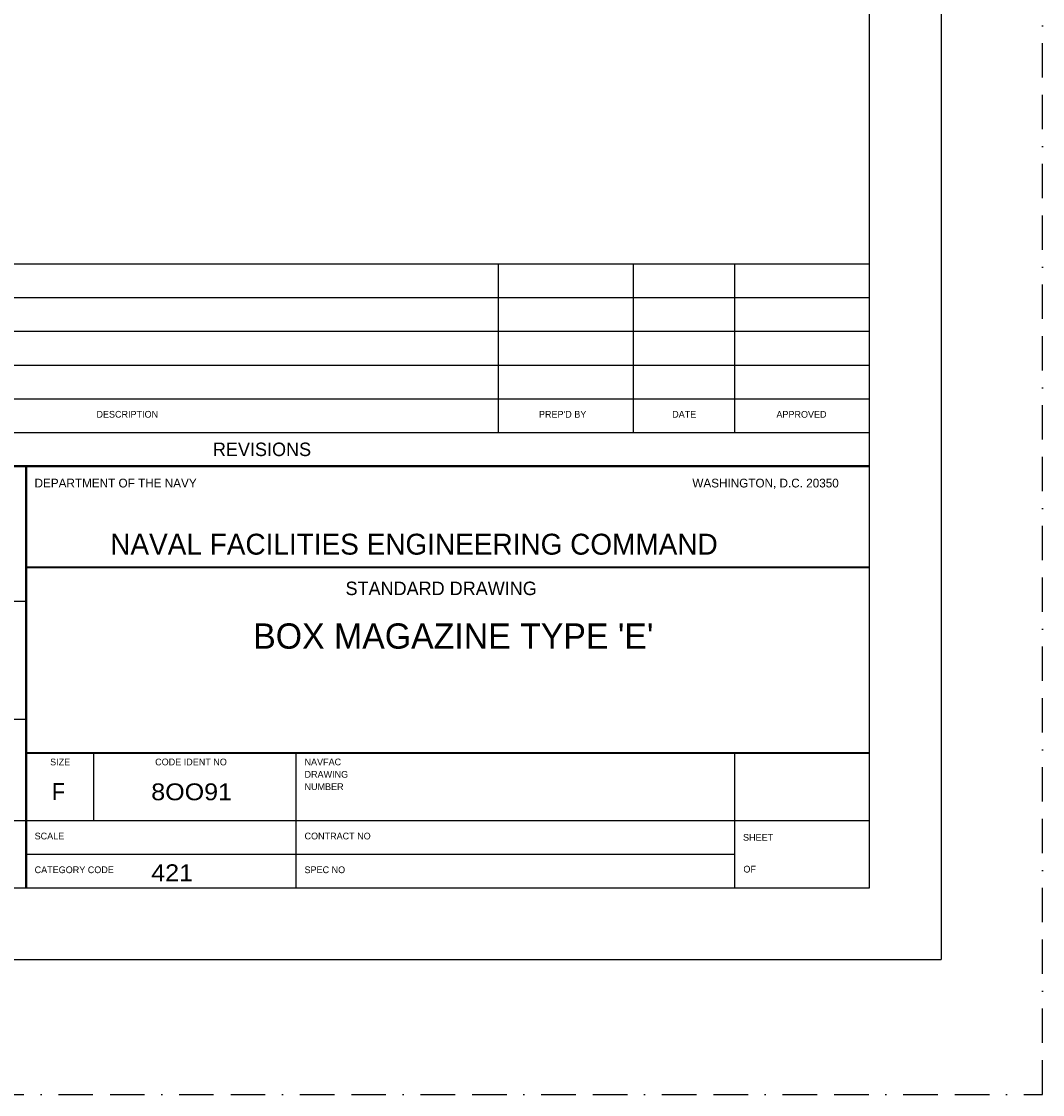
# Model space of a CAD drawing. Extents: x -749 to 3385, y 95 to 3077.
# Tile 4 of 6: x 2658 to 3385, y 95 to 858. Entities that reach past the tile are written whole.
import ezdxf
from ezdxf.enums import TextEntityAlignment as Align

# ---------------------------------------------------------------- set-up
doc = ezdxf.new("R2010")
doc.units = 0
doc.header["$LTSCALE"] = 49
doc.header["$MEASUREMENT"] = 0
doc.linetypes.add('BORDER', pattern=[1.75, 0.5, -0.25, 0.5, -0.25, 0, -0.25])
doc.layers.add('BDR', color=2, linetype='CONTINUOUS')
doc.styles.add('BLOCK6', font='BLOCK6')
doc.styles.add('SX-FRAC', font='SX-FRAC.shx', dxfattribs={"width": 0.9, "height": 14})

msp = doc.modelspace()

# ---------------------------------------------------------------- linework, layer by layer
at = {"layer": 'BDR', "color": 6, "linetype": 'BORDER'}
for p, q in [((3384.75, 95), (3384.75, 3077)), ((-749.25, 95), (3384.75, 95))]:
    msp.add_line(p, q, dxfattribs=at)
at = {"layer": 'BDR', "color": 5}
for p in [(3312.75, 2981), (-629.25, 191)]:
    msp.add_line(p, (3312.75, 191), dxfattribs=at)
at = {"layer": 'BDR', "color": 4}
for p, q in [((3261.75, 242), (3261.75, 2930)), ((-578.25, 242), (3261.75, 242))]:
    msp.add_line(p, q, dxfattribs=at)
at = {"layer": 'BDR', "color": 2}
for p, q in [((2397.75, 686), (3261.75, 686)), ((2397.75, 662), (3261.75, 662)), ((2397.75, 638), (3261.75, 638)), ((2397.75, 614), (3261.75, 614)), ((2397.75, 590), (3261.75, 590)), ((2953.01, 566), (2953.01, 566))]:
    msp.add_line(p, q, dxfattribs=at)
at = {"layer": 'BDR', "color": 3}
for p, q in [((2997.75, 566), (2997.75, 686)), ((3093.75, 566), (3093.75, 686)), ((3165.75, 566), (3165.75, 686)), ((2397.75, 566), (3261.75, 566)), ((2397.75, 446), (2661.75, 446)), ((2397.75, 362), (2661.75, 362)), ((2709.75, 290), (2709.75, 338)), ((2853.75, 242), (2853.75, 338)), ((3165.75, 242), (3165.75, 338)), ((2133.75, 290), (3261.75, 290)), ((2661.75, 266), (3165.75, 266))]:
    msp.add_line(p, q, dxfattribs=at)
at = {"layer": 'BDR', "color": 4, "const_width": 1.5}
for points in [[(2397.75, 242), (2397.75, 542), (3261.75, 542)], [(2661.75, 242), (2661.75, 542)], [(2661.75, 470), (3261.75, 470)], [(2661.75, 338), (3261.75, 338)]]:
    msp.add_lwpolyline(points, dxfattribs=at)

# ---------------------------------------------------------------- texts
at = {"layer": 'BDR', "color": 1, "style": 'SX-FRAC'}
for s, height, p in [('DESCRIPTION', 4.8, (2711.72, 576.54)), ("PREP'D BY", 4.8, (3026.51, 576.54)), ('DATE', 4.8, (3121.28, 576.54)), ('APPROVED', 4.797, (3195.43, 576.49)), ('SIZE', 4.8, (2678.77, 329.19)), ('CODE IDENT NO', 4.8, (2753.49, 329.2)), ('NAVFAC', 4.8, (2859.74, 329.2)), ('DRAWING', 4.8, (2859.74, 320.39)), ('NUMBER', 4.797, (2859.74, 311.6)), ('SCALE', 4.8, (2667.75, 276.5)), ('CONTRACT NO', 4.8, (2859.75, 276.5)), ('SHEET', 4.8, (3171.7, 275.56)), ('CATEGORY CODE', 4.8, (2667.75, 252.5)), ('SPEC NO', 4.8, (2859.75, 252.5)), ('OF', 4.8, (3171.96, 252.94))]:
    msp.add_text(s, height=height, dxfattribs=at).set_placement(p)
at = {"layer": 'BDR', "style": 'SX-FRAC'}
msp.add_text('REVISIONS', height=9.594, dxfattribs=at).set_placement((2794.55, 549.21))
at = {"layer": 'BDR', "color": 3, "style": 'SX-FRAC'}
for s, height, p in [('DEPARTMENT OF THE NAVY', 6.2344, (2667.67, 526.89)), ('WASHINGTON, D.C. 20350', 6.23, (3135.63, 526.89)), ('NAVAL FACILITIES ENGINEERING COMMAND', 14.875, (2721.53, 479.09)), ('STANDARD DRAWING', 9.59, (2888.9, 450.3))]:
    msp.add_text(s, height=height, dxfattribs=at).set_placement(p)
at = {"layer": 'BDR', "style": 'BLOCK6'}
msp.add_text("BOX MAGAZINE TYPE 'E'", height=18, dxfattribs=at).set_placement((2965.57, 412.19), align=Align.CENTER)
for s, width, p in [('F', 0.9375, (2680.15, 304.52)), ('8OO91', 1.110577, (2750.7, 304.35)), ('421', 1.110577, (2750.7, 246.78))]:
    msp.add_text(s, height=12, dxfattribs=dict(at, width=width)).set_placement(p)

doc.saveas('drawing.dxf')
